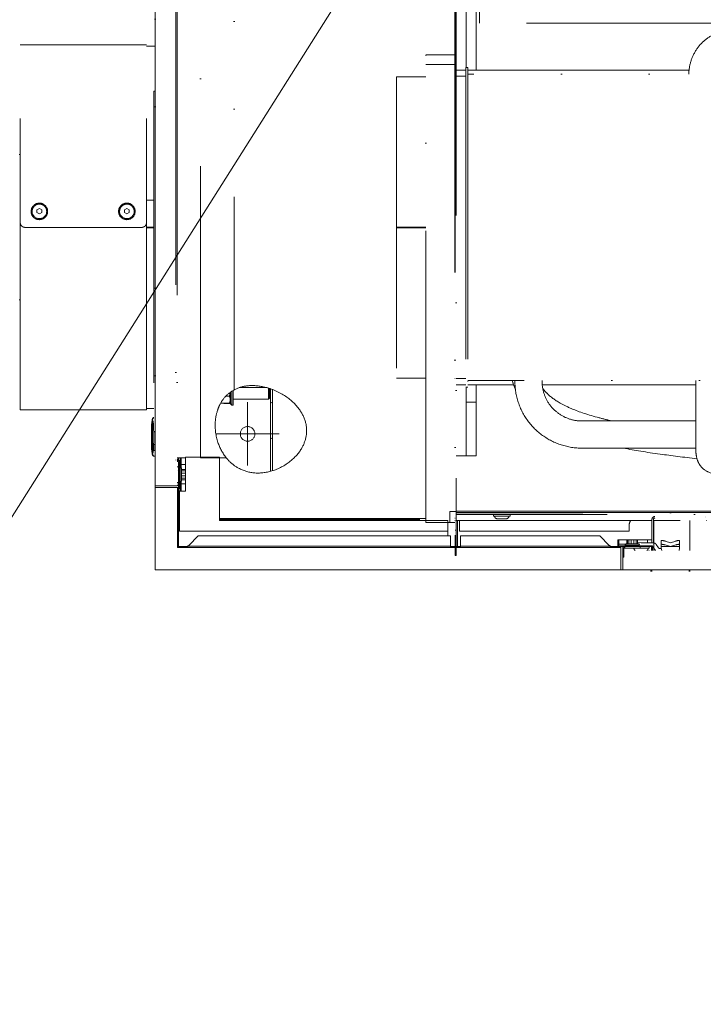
# Model space of a CAD drawing. Header units: millimetres. Extents: x -25606 to 96684, y -22894 to 47132.
# Tile 54 of 89: x 8273 to 8976, y 6566 to 7579. Entities that reach past the tile are written whole.
import ezdxf
from ezdxf import colors
from ezdxf.entities.mleader import LeaderData, LeaderLine
from ezdxf.math import Vec2, Vec3

# ---------------------------------------------------------------- set-up
doc = ezdxf.new("R2010")
doc.units = ezdxf.units.MM
doc.header["$LTSCALE"] = 50
doc.linetypes.add('A_CARA_16', pattern=[11.4, 6, -1.8, 0, -1.8, 0, -1.8])
for name, color, linetype, lineweight in [('CA_POHHRA18', 8, 'Continuous', 18), ('CA_TEXT25', 7, 'Continuous', 25), ('CA_TG', 9, 'A_CARA_16', 13)]:
    doc.layers.add(name, color=color, linetype=linetype, lineweight=lineweight)
doc.layers.add('Obrysy', color=2, linetype='Continuous')
doc.styles.add('ROMANS', font='romans.shx', dxfattribs={"width": 0.8})

# ---------------------------------------------------------------- blocks, each defined once
blk = doc.blocks.new('tg')
h = blk.add_hatch()
h.set_pattern_fill('ANSI31', color=252, scale=254, angle=345, style=0)
h.set_pattern_definition([(30, (1065.013, 4011), (-15.87501, 27.4963), [])])
edge = h.paths.add_edge_path()
edge.add_spline(control_points=[(5561.4, 7111.5), (5560.8, 7111.6), (5560.1, 7111.8), (5559.4, 7111.9)], knot_values=[13.825662, 13.825662, 13.825662, 13.825662, 14.000098, 14.000098, 14.000098, 14.000098], degree=3, periodic=0)
edge.add_line((5559.4, 7111.9), (5559.4, 7111.9))
edge.add_line((5559.4, 7111.9), (5559.4, 7148.1))
edge.add_line((5559.4, 7148.1), (5561.4, 7148.1))
edge.add_line((5561.4, 7148.1), (5561.4, 7111.5))
edge.add_line((5561.4, 7111.5), (5561.4, 7111.5))
edge = h.paths.add_edge_path()
edge.add_line((4448.4, 6141.5), (4448.4, 6226.5))
edge.add_spline(control_points=[(4448.4, 6226.5), (4449.1, 6226.2), (4449.8, 6226), (4450.4, 6225.7)], knot_values=[10.864235, 10.864235, 10.864235, 10.864235, 11.074814, 11.074814, 11.074814, 11.074814], degree=3, periodic=0)
edge.add_line((4450.4, 6225.7), (4450.4, 6225.7))
edge.add_line((4450.4, 6225.7), (4450.4, 6142))
edge.add_spline(control_points=[(4450.4, 6142), (4450.3, 6142), (4450.1, 6141.9), (4449.4, 6141.7), (4448.9, 6141.6), (4448.4, 6141.5)], knot_values=[22.713594, 22.713594, 22.713594, 22.713594, 22.768373, 22.768373, 22.922016, 22.922016, 22.922016, 22.922016], degree=3, periodic=0)
edge = h.paths.add_edge_path()
edge.add_ellipse((5557.4, 6158.5), major_axis=(-3, 4), ratio=1, start_angle=270, end_angle=299.5519)
edge.add_line((5559.4, 6163.1), (5559.4, 6212.8))
edge.add_line((5559.4, 6212.8), (5559.4, 6212.8))
edge.add_spline(control_points=[(5559.4, 6212.8), (5559.8, 6213), (5560.2, 6213.1), (5560.9, 6213.3), (5561.2, 6213.4), (5561.4, 6213.4)], knot_values=[5.579232, 5.579232, 5.579232, 5.579232, 5.705995, 5.705995, 5.795124, 5.795124, 5.795124, 5.795124], degree=3, periodic=0)
edge.add_line((5561.4, 6213.4), (5561.4, 6161.5))
at = {"color": 252}
for p, q in [((4639.4, 7275), (4639.4, 6055)), ((4329.9, 6126.5), (4329.9, 7203.5)), ((4351.2, 7203.5), (4351.2, 6126.5)), ((4411.2, 6994.2), (4411.2, 6225.4)), ((4649.9, 6557), (4649.9, 6698.9)), ((4659.9, 6687), (4659.9, 6554.4)), ((4663.4, 6602.5), (4663.4, 6685.5)), ((4376.4, 6155.5), (4376.4, 6641)), ((4608.2, 6089), (4608.2, 6646)), ((4638.2, 6646), (4638.2, 6089)), ((4638.4, 6646), (4638.4, 6055)), ((4352.4, 6622.8), (4352.4, 6126.5)), ((5012, 6602.5), (4663.4, 6602.5)), ((4320.9, 6204.7), (4320.9, 6580.2)), ((4320.9, 6579), (4329.9, 6579)), ((4638.2, 6570), (4608.2, 6570)), ((4608.2, 6560), (4638.2, 6560)), ((4649.4, 6557), (4649.4, 6228)), ((4651.4, 6557), (4649.4, 6557)), ((4651.4, 6557), (4651.4, 6228)), ((4578.2, 6547.5), (4578.2, 6237.5)), ((4608.2, 6547.5), (4578.2, 6547.5)), ((4638.4, 6548), (4638.2, 6548)), ((4639.4, 6554.4), (4649.4, 6554.4)), ((4649.4, 6548), (4639.4, 6548)), ((4651.4, 6554.4), (4879.1, 6554.4)), ((5227.9, 6550), (4652.4, 6550)), ((4329.9, 6532.5), (4328.4, 6532.5)), ((4328.4, 6532.5), (4328.4, 6182.3)), ((4328.4, 6420.4), (4320.9, 6420.4)), ((4202.2, 6408.9), (4202.2, 6409)), ((4210.7, 6412.1), (4208.2, 6410.7)), ((4208.2, 6410.4), (4210.7, 6411.8)), ((4208.2, 6410.7), (4208.2, 6407.8)), ((4208.2, 6407.8), (4210.7, 6406.4)), ((4213.2, 6410.7), (4210.7, 6412.1)), ((4210.7, 6412.1), (4210.7, 6411.8)), ((4210.7, 6411.8), (4213.2, 6410.4)), ((4210.7, 6406.4), (4213.2, 6407.8)), ((4213.2, 6407.8), (4213.2, 6410.7)), ((4219.2, 6408.9), (4219.2, 6409)), ((4292.2, 6408.9), (4292.2, 6409)), ((4300.7, 6412.1), (4298.2, 6410.7)), ((4298.2, 6410.4), (4300.7, 6411.8)), ((4298.2, 6410.7), (4298.2, 6407.8)), ((4298.2, 6407.8), (4300.7, 6406.4)), ((4303.2, 6410.7), (4300.7, 6412.1)), ((4300.7, 6412.1), (4300.7, 6411.8)), ((4300.7, 6411.8), (4303.2, 6410.4)), ((4300.7, 6406.4), (4303.2, 6407.8)), ((4303.2, 6407.8), (4303.2, 6410.7)), ((4309.2, 6408.9), (4309.2, 6409)), ((4328.4, 6392.7), (4320.9, 6392.7)), ((4328.4, 6392.2), (4320.9, 6392.2)), ((4608.2, 6392.7), (4578.2, 6392.7)), ((4608.2, 6392.2), (4578.2, 6392.2)), ((4608.2, 6237.5), (4578.2, 6237.5)), ((4638.4, 6237), (4638.2, 6237)), ((4649.4, 6237), (4639.4, 6237)), ((5279.7, 6235), (4652.4, 6235)), ((4699.9, 6233.7), (4699.9, 6235)), ((4727.9, 6233.7), (4727.9, 6235)), ((4407.4, 6210.8), (4407.4, 6223.1)), ((4408.7, 6223.9), (4408.7, 6209.6)), ((4409.9, 6224.7), (4409.9, 6209.6)), ((4416.3, 6227.6), (4444.9, 6227.6)), ((4446.4, 6215.6), (4446.4, 6227.1)), ((4447.4, 6226.5), (4447, 6226.9)), ((4447.4, 6226.5), (4447.4, 6216.7)), ((4448.4, 6141.5), (4448.4, 6226.5)), ((4450.4, 6225.7), (4450.4, 6142)), ((4639.4, 6230.5), (4649.4, 6230.5)), ((4651.4, 6228), (4649.4, 6228)), ((4649.9, 6228), (4649.9, 6157.5)), ((4651.4, 6230.5), (4698.6, 6230.5)), ((4659.9, 6157.5), (4659.9, 6230.5)), ((4728.1, 6230.5), (4885.9, 6230.5)), ((4406.2, 6211.5), (4397.8, 6211.5)), ((4400.5, 6211.5), (4400.7, 6211.2)), ((4406.8, 6211.2), (4400.7, 6211.2)), ((4406.2, 6218.9), (4402.6, 6218.9)), ((4406.8, 6212.2), (4406.8, 6211.2)), ((4407.4, 6213.3), (4406.9, 6212.3)), ((4407.4, 6213.3), (4407.4, 6213.3)), ((4407.4, 6210.8), (4408.7, 6209.6)), ((4409.9, 6215.6), (4446.4, 6215.6)), ((4424.9, 6212.5), (4424.9, 6147.5)), ((4447.4, 6216.7), (4446.4, 6215.6)), ((4649.9, 6212.5), (4659.9, 6212.5)), ((4320.9, 6206), (4328.4, 6206)), ((4408.7, 6209.6), (4409.9, 6209.6)), ((4327.1, 6194.8), (4327.1, 6196)), ((4327.1, 6159.6), (4327.1, 6194.4)), ((4885.9, 6193.3), (4768.9, 6193.3)), ((4326, 6185.9), (4326, 6168.1)), ((4329.9, 6182.5), (4328.4, 6182.5)), ((4328.4, 6182.3), (4329.9, 6182.3)), ((4457.4, 6180), (4392.4, 6180)), ((4328.4, 6169), (4328.4, 6162.9)), ((4328.4, 6169), (4329.9, 6169)), ((4329.9, 6162.9), (4328.4, 6162.9)), ((4886, 6165.3), (4768.9, 6165.3)), ((4327.1, 6159.2), (4327.1, 6158)), ((4328.5, 6157), (4329.9, 6157)), ((4352.4, 6155.5), (4360.9, 6155.5)), ((4352.4, 6153.9), (4353.9, 6153.9)), ((4352.4, 6153), (4353.9, 6153)), ((4352.4, 6152.5), (4354.9, 6152.5)), ((4352.4, 6151.5), (4353.9, 6151.5)), ((4353.9, 6155.5), (4353.9, 6152.5)), ((4353.9, 6064), (4353.9, 6151.5)), ((4353.9, 6150.2), (4354.9, 6150.2)), ((4354.9, 6152.5), (4354.9, 6124)), ((4355.4, 6155.5), (4355.4, 6121)), ((4356.4, 6155.5), (4356.4, 6145.1)), ((4360.9, 6121), (4360.9, 6156)), ((4360.9, 6156), (4395.9, 6156)), ((4402.9, 6155.5), (4376.4, 6155.5)), ((4395.9, 6156), (4395.9, 6091)), ((4659.9, 6157.5), (4639.4, 6157.5)), ((4353.9, 6146.1), (4352.4, 6146.1)), ((4353.9, 6144.9), (4354.9, 6144.9)), ((4354.9, 6148.1), (4354.9, 6148.1)), ((4354.9, 6124), (4354.9, 6148.1)), ((4355.4, 6143.4), (4354.9, 6143.4)), ((4354.9, 6142.4), (4355.4, 6142.3)), ((4360.9, 6148.6), (4355.4, 6148.6)), ((4356.9, 6144.4), (4356.9, 6131.9)), ((4356.9, 6143.4), (4360.9, 6143.4)), ((4356.9, 6142), (4360.9, 6142)), ((4353.9, 6130.1), (4352.4, 6130.1)), ((4353.4, 6130.1), (4353.4, 6127)), ((4355.4, 6139.2), (4354.9, 6139.1)), ((4354.9, 6137.1), (4355.4, 6137)), ((4355.4, 6133.9), (4354.9, 6133.8)), ((4354.9, 6132.8), (4355.4, 6132.8)), ((4355.4, 6132), (4354.9, 6132)), ((4355.4, 6130.2), (4354.9, 6130.2)), ((4356.4, 6121), (4356.4, 6131.2)), ((4356.9, 6139.5), (4360.9, 6139.5)), ((4356.9, 6136.7), (4360.9, 6136.7)), ((4356.9, 6134.3), (4360.9, 6134.3)), ((4356.9, 6132.9), (4360.9, 6132.9)), ((4329.9, 6126.5), (4352.4, 6126.5)), ((4329.9, 6125), (4353.9, 6125)), ((4329.9, 6040), (4329.9, 6125)), ((4353.4, 6127), (4352.4, 6127)), ((4352.9, 6063), (4352.9, 6125)), ((4353.9, 6124), (4354.9, 6124)), ((4355.4, 6123.4), (4353.9, 6123.4)), ((4355.4, 6121.4), (4353.9, 6121.4)), ((4360.9, 6121), (4353.9, 6121)), ((4354.9, 6080), (4354.9, 6121)), ((4355.4, 6128.6), (4360.9, 6128.6)), ((4352.9, 6116.1), (4353.9, 6116.1)), ((4638.2, 6100), (4632.9, 6100)), ((4632.9, 6100), (4632.9, 6089)), ((4639.4, 6100), (4638.4, 6100)), ((4639.4, 6100.5), (5338.1, 6100.5)), ((4639.4, 6099.2), (5338.1, 6099.2)), ((4608.2, 6093), (4395.9, 6093)), ((4601.9, 6092), (4395.9, 6092)), ((4395.9, 6091), (4630.9, 6091)), ((4601.9, 6091), (4601.9, 6093)), ((4638.2, 6089), (4608.2, 6089)), ((4630.9, 6091), (4630.9, 6075)), ((4638.4, 6093.2), (4638.2, 6093.2)), ((4638.4, 6091), (4638.2, 6091)), ((5340.1, 6098.9), (4639.4, 6098.9)), ((5364.9, 6097), (4639.4, 6097)), ((4840.9, 6091), (4639.4, 6091)), ((4640.9, 6064), (4640.9, 6091)), ((4642.9, 6080), (4642.9, 6091)), ((4677.9, 6097), (4677.9, 6095.5)), ((4677.9, 6095.5), (4694.9, 6095.5)), ((4682.1, 6092.6), (4690.7, 6092.6)), ((4694.9, 6097), (4694.9, 6095.5)), ((4840.9, 6068.4), (4840.9, 6091.9)), ((4842.4, 6068.4), (4842.4, 6091.9)), ((4842.9, 6091), (4842.9, 6060.1)), ((4869.9, 6091), (4842.9, 6091)), ((5285.8, 6095), (4844, 6095)), ((5285.8, 6093.5), (4844, 6093.5)), ((5286.9, 6091), (4869.9, 6091)), ((4879.9, 6060.1), (4879.9, 6091)), ((4630.9, 6080), (4354.9, 6080)), ((4639.4, 6081), (4638.4, 6081)), ((4817.4, 6080), (4642.9, 6080)), ((4817.4, 6085), (4817.4, 6080)), ((4842.4, 6080), (4842.9, 6080)), ((4364.4, 6065.3), (4374.2, 6075)), ((4374.2, 6075), (4633.8, 6075)), ((4633.8, 6063), (4633.8, 6075)), ((4643.8, 6075), (4787.3, 6075)), ((4643.8, 6063), (4643.8, 6075)), ((4787.3, 6075), (4797, 6065.3)), ((4840.9, 6071), (4805.9, 6071)), ((4805.9, 6064), (4805.9, 6071)), ((4806.7, 6071), (4806.7, 6064)), ((4814.9, 6069.7), (4814.9, 6067)), ((4815.7, 6067), (4815.7, 6071)), ((4817.1, 6067), (4817.1, 6071)), ((4819.5, 6067), (4819.5, 6071)), ((4822.4, 6067), (4822.4, 6071)), ((4824.8, 6067), (4824.8, 6071)), ((4826.2, 6067), (4826.2, 6071)), ((4826.2, 6068.7), (4829.9, 6068)), ((4836.3, 6068), (4836.3, 6071)), ((4850.4, 6062.5), (4850.4, 6070.2)), ((4859.9, 6068), (4854.4, 6069.7)), ((4865.4, 6069.7), (4859.9, 6068)), ((4869.4, 6062.5), (4869.4, 6070.2)), ((4638.4, 6063), (4352.9, 6063)), ((4353.4, 6063), (4353.4, 6064)), ((4361.7, 6064), (4353.4, 6064)), ((4361.7, 6063), (4361.7, 6064)), ((4633.8, 6064.4), (4363.7, 6064.4)), ((4638.4, 6064), (4633.8, 6064)), ((4637.3, 6063), (4637.3, 6064)), ((4643.8, 6064), (4639.4, 6064)), ((4808.9, 6063), (4639.4, 6063)), ((4640.3, 6064), (4640.3, 6063)), ((4797.7, 6064.4), (4643.8, 6064.4)), ((4799.7, 6063), (4799.7, 6064)), ((4808.9, 6064), (4799.7, 6064)), ((4805.9, 6064), (4806.7, 6064)), ((4814, 6066.5), (4806.7, 6066.5)), ((4841.4, 6065), (4807.9, 6065)), ((4807.9, 6065), (4807.9, 6064)), ((4840.4, 6064), (4808.9, 6064)), ((4808.9, 6040), (4808.9, 6064)), ((4812.9, 6063.5), (4810.9, 6063.5)), ((4810.9, 6040), (4810.9, 6063.5)), ((4811.9, 6061.2), (4810.9, 6061.2)), ((4812.9, 6062.5), (4811.9, 6062.5)), ((4811.9, 6060.1), (4811.9, 6062.5)), ((5318, 6060.1), (4811.9, 6060.1)), ((4811.9, 6053), (4811.9, 6060.1)), ((4812.9, 6064), (4812.9, 6062.4)), ((4812.9, 6062.4), (4828.9, 6062.4)), ((4813.2, 6066.5), (4813.2, 6065)), ((4814.7, 6067), (4827.2, 6067)), ((4814.7, 6065.5), (4827.2, 6065.5)), ((4814.9, 6065), (4814.9, 6065.5)), ((4815.6, 6065.5), (4815.6, 6065)), ((4816.6, 6065), (4816.7, 6065.5)), ((4819.9, 6065.5), (4820, 6065)), ((4821.9, 6065), (4822, 6065.5)), ((4825.2, 6065.5), (4825.3, 6065)), ((4826.2, 6065), (4826.2, 6065.5)), ((4840.4, 6064), (4828.9, 6064)), ((4828.9, 6064), (4828.9, 6062.4)), ((4828.9, 6062.5), (4838.2, 6062.5)), ((4829.9, 6068), (4841.9, 6068)), ((4829.9, 6064), (4829.9, 6064)), ((4838.2, 6064), (4838.2, 6062.5)), ((4839.2, 6064), (4839.2, 6065)), ((4840.4, 6060.1), (4840.4, 6064)), ((4841.4, 6060.1), (4841.4, 6065)), ((4842.9, 6062.5), (4842.2, 6063.6)), ((4844.6, 6060.1), (4842.9, 6062.5)), ((4845.3, 6066.2), (4847.5, 6062.9)), ((4849.2, 6062), (4850.5, 6062)), ((4869.4, 6064), (4850.4, 6064)), ((4850.4, 6062.5), (4850.9, 6060.1)), ((4850.9, 6060.1), (4850.9, 6060.1)), ((4854.4, 6065.7), (4859.9, 6064)), ((4859.9, 6064), (4865.4, 6065.7)), ((4868.9, 6060.1), (4869.4, 6062.5)), ((4639.4, 6055), (4638.4, 6055)), ((4811.9, 6053), (4810.9, 6053)), ((4808.9, 6040), (4329.9, 6040)), ((4810.9, 6040), (5318.9, 6040)), ((4839.9, 6038.5), (4839.9, 6040)), ((4840.2, 6038.5), (4840.2, 6040)), ((4840.8, 6040), (4840.8, 6038.5)), ((4879.1, 6038.5), (4879.1, 6040)), ((4879.7, 6040), (4879.7, 6038.5)), ((4879.9, 6038.5), (4879.9, 6040))]:
    blk.add_line(p, q, dxfattribs=at)
for p, q in [((4190.9, 6204.7), (4190.9, 6580.2)), ((4320.9, 6580.2), (4190.9, 6580.2)), ((4189.9, 6467.6), (4190.9, 6467.6)), ((4315.9, 6392.5), (4195.9, 6392.5)), ((4189.9, 6317.9), (4190.9, 6317.9)), ((4190.9, 6204.7), (4320.9, 6204.7))]:
    blk.add_line(p, q)
blk.add_lwpolyline([(4329.9, 6040), (5679.9, 6040), (5679.9, 7290), (4329.9, 7290)], close=True)
blk.add_circle((4424.9, 6180), 7.5, dxfattribs=at)
for centre, radius, start, end in [((4652.4, 6551), 1, 180, 270), ((4652.4, 6234), 1, 90, 180), ((4373.9, 6185.9), 47.9, 167.882, 180), ((4328.6, 6195.4), 1.56, 94.5571, 159.5718), ((4373.9, 6168.1), 47.9, 180, 192.118), ((4328.6, 6158.6), 1.56, 200.4282, 266.6695), ((4356.2, 6144.4), 0.75, 0, 180), ((4356.2, 6131.9), 0.75, 180, 0), ((4355.4, 6126), 2.56, 271, 271.343), ((4682.1, 6095.8), 3.2, 185.3794, 270), ((4690.7, 6095.8), 3.2, 270, 354.6206), ((4829.9, 6085), 12.5, 151.3146, 180), ((4844, 6091.9), 3.1, 90, 180), ((4829.9, 6085), 12.5, 28.3557, 28.6854), ((4844, 6091.9), 1.6, 90, 180), ((4814.7, 6066.3), 0.75, 90, 270), ((4825.4, 6062.8), 3.2, 187.1808, 238.7356), ((4827.2, 6066.3), 0.75, 270, 90), ((4834, 6062.8), 3.2, 301.2644, 354.6206), ((4839, 6068.4), 1.92, 347.3644, 0), ((4841.4, 6063), 1, 33.6901, 87.9586), ((4841.9, 6064), 4, 33.6901, 90.0002), ((4839, 6068.4), 3.42, 352.4759, 0), ((4849.2, 6064), 2, 213.6901, 270)]:
    blk.add_arc(centre, radius, start, end, dxfattribs=at)
for centre, major_axis in [((4210.7, 6409), (8.5, 0)), ((4210.7, 6409), (7.5, 0)), ((4300.7, 6409), (8.5, 0)), ((4300.7, 6409), (7.5, 0))]:
    blk.add_ellipse(centre, major_axis=major_axis, ratio=0.996195, dxfattribs=at)
for centre, major_axis, ratio, start_param, end_param in [((4210.7, 6408.9), (-8.5, 0), 0.996195, 0, 3.141593), ((4300.7, 6408.9), (-8.5, 0), 0.996195, 0, 3.141593), ((4326.4, 6191.1), (-0.89, -4.96), 0.001196, 3.86856, 3.935027), ((4326.4, 6191), (0.01, -5.03), 0.176522, 2.297545, 2.364006), ((4326.4, 6163), (-0.01, -5.03), 0.176496, 0.777586, 0.84405), ((4326.4, 6162.9), (0.89, -4.96), 0.001196, 5.489751, 5.556218), ((4818.9, 6068.9), (3.99, -0.88), 0.302481, 2.591259, 3.208396), ((4854.4, 6068.9), (3.99, -1.31), 0.181281, 1.630141, 3.171942), ((4854.4, 6070.2), (4, 0), 0.2, 3.112597, 3.141593), ((4865.4, 6068.9), (3.99, 1.31), 0.181281, 6.252835, 7.794637), ((4865.4, 6070.2), (-4, 0), 0.2, 3.141593, 3.170588), ((4854.4, 6064.9), (-3.99, 1.31), 0.181281, 4.771734, 6.34253), ((4865.4, 6064.9), (-3.99, -1.31), 0.181281, 3.082248, 4.653044)]:
    blk.add_ellipse(centre, major_axis=major_axis, ratio=ratio, start_param=start_param, end_param=end_param, dxfattribs=at)
for points, knots in [([(4919.8, 6594.1), (4915.5, 6594.1), (4911.2, 6593.3), (4903.1, 6590.4), (4899.3, 6588.3), (4892.3, 6582.7), (4889.2, 6579.3), (4884.2, 6571.7), (4882.2, 6567.5), (4879.6, 6558.9), (4878.9, 6554.4), (4878.7, 6550)], [4.712389, 4.712389, 4.712389, 4.712389, 5.011864, 5.011864, 5.316349, 5.316349, 5.630508, 5.630508, 5.944667, 5.944667, 6.245601, 6.245601, 6.245601, 6.245601]), ([(4218.2, 6409), (4218.2, 6409.8), (4218.1, 6410.6), (4217.6, 6412.1), (4217.2, 6412.8), (4216.3, 6414.1), (4215.7, 6414.6), (4214.4, 6415.6), (4213.7, 6415.9), (4212.1, 6416.4), (4211.3, 6416.5), (4209.7, 6416.4), (4208.9, 6416.3), (4207.4, 6415.7), (4206.7, 6415.3), (4205.5, 6414.3), (4204.9, 6413.7), (4204, 6412.4), (4203.7, 6411.7), (4203.3, 6410.3), (4203.2, 6409.6), (4203.2, 6409)], [0.001746, 0.001746, 0.001746, 0.001746, 0.31918, 0.31918, 0.638524, 0.638524, 0.958289, 0.958289, 1.278569, 1.278569, 1.599252, 1.599252, 1.920069, 1.920069, 2.240696, 2.240696, 2.560886, 2.560886, 2.880563, 2.880563, 3.139847, 3.139847, 3.139847, 3.139847]), ([(4308.2, 6409), (4308.2, 6409.8), (4308.1, 6410.6), (4307.6, 6412.1), (4307.2, 6412.8), (4306.3, 6414.1), (4305.7, 6414.6), (4304.4, 6415.6), (4303.7, 6415.9), (4302.1, 6416.4), (4301.3, 6416.5), (4299.7, 6416.4), (4298.9, 6416.3), (4297.4, 6415.7), (4296.7, 6415.3), (4295.5, 6414.3), (4294.9, 6413.7), (4294, 6412.4), (4293.7, 6411.7), (4293.3, 6410.3), (4293.2, 6409.6), (4293.2, 6409)], [0.001746, 0.001746, 0.001746, 0.001746, 0.31918, 0.31918, 0.638524, 0.638524, 0.958289, 0.958289, 1.278569, 1.278569, 1.599252, 1.599252, 1.920069, 1.920069, 2.240696, 2.240696, 2.560886, 2.560886, 2.880563, 2.880563, 3.139847, 3.139847, 3.139847, 3.139847]), ([(4320.9, 6397.5), (4320.9, 6397.4), (4320.9, 6397.4), (4320.9, 6397.4), (4320.9, 6397.3), (4320.9, 6397.3), (4320.9, 6397.2), (4320.9, 6397.2), (4320.9, 6397.1), (4320.9, 6397), (4320.9, 6396.9), (4320.9, 6396.8), (4320.9, 6396.8), (4320.9, 6396.7), (4320.9, 6396.7), (4320.9, 6396.6), (4320.9, 6396.6), (4320.9, 6396.6), (4320.8, 6396.5), (4320.8, 6396.4), (4320.8, 6396.4), (4320.8, 6396.3), (4320.8, 6396.2), (4320.7, 6396.1), (4320.7, 6396), (4320.7, 6396), (4320.7, 6395.9), (4320.6, 6395.8), (4320.6, 6395.8), (4320.6, 6395.7), (4320.6, 6395.7), (4320.6, 6395.7), (4320.6, 6395.6), (4320.6, 6395.6), (4320.5, 6395.5), (4320.5, 6395.4), (4320.5, 6395.4), (4320.4, 6395.3), (4320.4, 6395.2), (4320.4, 6395.1), (4320.3, 6395.1), (4320.3, 6395.1), (4320.3, 6395), (4320.3, 6395), (4320.3, 6395), (4320.2, 6394.9), (4320.2, 6394.9), (4320.1, 6394.8), (4320.1, 6394.7), (4320.1, 6394.6), (4320, 6394.6), (4320, 6394.5), (4319.9, 6394.4), (4319.9, 6394.4), (4319.8, 6394.3), (4319.8, 6394.3), (4319.8, 6394.3), (4319.7, 6394.2), (4319.7, 6394.2), (4319.7, 6394.2), (4319.6, 6394.1), (4319.6, 6394.1), (4319.5, 6394), (4319.5, 6394), (4319.4, 6393.9), (4319.4, 6393.8), (4319.3, 6393.8), (4319.3, 6393.8), (4319.2, 6393.7), (4319.2, 6393.7), (4319.2, 6393.7), (4319.1, 6393.7), (4319.1, 6393.6), (4319, 6393.6), (4319, 6393.5), (4318.9, 6393.5), (4318.9, 6393.4), (4318.8, 6393.4), (4318.7, 6393.3), (4318.7, 6393.3), (4318.6, 6393.3), (4318.5, 6393.2), (4318.5, 6393.2), (4318.4, 6393.2), (4318.4, 6393.1), (4318.4, 6393.1), (4318.3, 6393.1), (4318.3, 6393.1), (4318.2, 6393), (4318.2, 6393), (4318.1, 6393), (4318, 6392.9), (4317.9, 6392.9), (4317.9, 6392.9), (4317.8, 6392.9), (4317.8, 6392.8), (4317.7, 6392.8), (4317.7, 6392.8), (4317.7, 6392.8), (4317.6, 6392.8), (4317.5, 6392.8), (4317.5, 6392.7), (4317.4, 6392.7), (4317.3, 6392.7), (4317.2, 6392.7), (4317.2, 6392.6), (4317.1, 6392.6), (4317, 6392.6), (4316.9, 6392.6), (4316.9, 6392.6), (4316.8, 6392.6), (4316.8, 6392.6), (4316.8, 6392.6), (4316.7, 6392.6), (4316.7, 6392.6), (4316.6, 6392.5), (4316.5, 6392.5), (4316.4, 6392.5), (4316.3, 6392.5), (4316.3, 6392.5), (4316.2, 6392.5), (4316.1, 6392.5), (4316.1, 6392.5), (4316.1, 6392.5), (4316, 6392.5), (4316, 6392.5), (4315.9, 6392.5)], [0, 0, 0, 0, 0.122514, 0.122514, 0.122514, 0.245028, 0.245028, 0.245028, 0.490055, 0.490055, 0.490055, 0.735082, 0.735082, 0.735082, 0.857596, 0.857596, 0.857596, 0.98011, 0.98011, 0.98011, 1.225137, 1.225137, 1.225137, 1.470165, 1.470165, 1.470165, 1.715193, 1.715193, 1.715193, 1.837706, 1.837706, 1.837706, 1.96022, 1.96022, 1.96022, 2.205247, 2.205247, 2.205247, 2.450275, 2.450275, 2.450275, 2.572789, 2.572789, 2.572789, 2.695302, 2.695302, 2.695302, 2.94033, 2.94033, 2.94033, 3.185358, 3.185358, 3.185358, 3.430385, 3.430385, 3.430385, 3.552899, 3.552899, 3.552899, 3.675413, 3.675413, 3.675413, 3.92044, 3.92044, 3.92044, 4.165468, 4.165468, 4.165468, 4.287981, 4.287981, 4.287981, 4.410495, 4.410495, 4.410495, 4.655523, 4.655523, 4.655523, 4.900551, 4.900551, 4.900551, 5.145578, 5.145578, 5.145578, 5.268092, 5.268092, 5.268092, 5.390606, 5.390606, 5.390606, 5.635633, 5.635633, 5.635633, 5.88066, 5.88066, 5.88066, 6.003174, 6.003174, 6.003174, 6.125688, 6.125688, 6.125688, 6.370715, 6.370715, 6.370715, 6.615743, 6.615743, 6.615743, 6.860771, 6.860771, 6.860771, 6.983284, 6.983284, 6.983284, 7.105798, 7.105798, 7.105798, 7.350826, 7.350826, 7.350826, 7.595853, 7.595853, 7.595853, 7.718367, 7.718367, 7.718367, 7.840881, 7.840881, 7.840881, 7.840881]), ([(4320.9, 6397.5), (4320.9, 6397.5), (4320.9, 6397.4), (4320.9, 6397.4), (4320.9, 6397.4), (4320.9, 6397.3), (4320.9, 6397.3), (4320.9, 6397.2), (4320.9, 6397.1), (4320.9, 6397), (4320.9, 6396.9), (4320.9, 6396.9), (4320.9, 6396.8), (4320.9, 6396.7), (4320.9, 6396.7), (4320.9, 6396.7), (4320.9, 6396.6), (4320.9, 6396.6), (4320.8, 6396.5), (4320.8, 6396.5), (4320.8, 6396.4), (4320.8, 6396.3), (4320.8, 6396.2), (4320.7, 6396.1), (4320.7, 6396.1), (4320.7, 6396), (4320.7, 6395.9), (4320.6, 6395.8), (4320.6, 6395.8), (4320.6, 6395.7), (4320.6, 6395.7), (4320.6, 6395.7), (4320.6, 6395.6), (4320.6, 6395.6), (4320.5, 6395.5), (4320.5, 6395.4), (4320.5, 6395.4), (4320.4, 6395.3), (4320.4, 6395.2), (4320.4, 6395.2), (4320.3, 6395.1), (4320.3, 6395.1), (4320.3, 6395), (4320.3, 6395), (4320.3, 6395), (4320.2, 6394.9), (4320.2, 6394.9), (4320.1, 6394.8), (4320.1, 6394.7), (4320.1, 6394.7), (4320, 6394.6), (4320, 6394.5), (4319.9, 6394.5), (4319.9, 6394.4), (4319.8, 6394.3), (4319.8, 6394.3), (4319.8, 6394.3), (4319.7, 6394.2), (4319.7, 6394.2), (4319.7, 6394.2), (4319.6, 6394.1), (4319.6, 6394.1), (4319.5, 6394), (4319.5, 6394), (4319.4, 6393.9), (4319.4, 6393.9), (4319.3, 6393.8), (4319.3, 6393.8), (4319.2, 6393.7), (4319.2, 6393.7), (4319.2, 6393.7), (4319.1, 6393.7), (4319.1, 6393.6), (4319, 6393.6), (4319, 6393.5), (4318.9, 6393.5), (4318.9, 6393.4), (4318.8, 6393.4), (4318.7, 6393.3), (4318.7, 6393.3), (4318.6, 6393.3), (4318.5, 6393.2), (4318.5, 6393.2), (4318.4, 6393.2), (4318.4, 6393.2), (4318.4, 6393.1), (4318.3, 6393.1), (4318.3, 6393.1), (4318.2, 6393.1), (4318.2, 6393), (4318.1, 6393), (4318, 6392.9), (4317.9, 6392.9), (4317.9, 6392.9), (4317.8, 6392.9), (4317.8, 6392.9), (4317.7, 6392.8), (4317.7, 6392.8), (4317.7, 6392.8), (4317.6, 6392.8), (4317.5, 6392.8), (4317.5, 6392.7), (4317.4, 6392.7), (4317.3, 6392.7), (4317.2, 6392.7), (4317.2, 6392.7), (4317.1, 6392.6), (4317, 6392.6), (4316.9, 6392.6), (4316.9, 6392.6), (4316.8, 6392.6), (4316.8, 6392.6), (4316.8, 6392.6), (4316.7, 6392.6), (4316.7, 6392.6), (4316.6, 6392.5), (4316.5, 6392.5), (4316.4, 6392.5), (4316.3, 6392.5), (4316.3, 6392.5), (4316.2, 6392.5), (4316.1, 6392.5), (4316.1, 6392.5), (4316.1, 6392.5), (4316, 6392.5), (4316, 6392.5), (4315.9, 6392.5)], [0, 0, 0, 0, 0.122924, 0.122924, 0.122924, 0.245847, 0.245847, 0.245847, 0.491695, 0.491695, 0.491695, 0.737542, 0.737542, 0.737542, 0.860465, 0.860465, 0.860465, 0.983389, 0.983389, 0.983389, 1.229236, 1.229236, 1.229236, 1.475084, 1.475084, 1.475084, 1.720931, 1.720931, 1.720931, 1.843855, 1.843855, 1.843855, 1.966778, 1.966778, 1.966778, 2.212625, 2.212625, 2.212625, 2.458473, 2.458473, 2.458473, 2.581396, 2.581396, 2.581396, 2.70432, 2.70432, 2.70432, 2.950167, 2.950167, 2.950167, 3.196015, 3.196015, 3.196015, 3.441862, 3.441862, 3.441862, 3.564786, 3.564786, 3.564786, 3.687709, 3.687709, 3.687709, 3.933557, 3.933557, 3.933557, 4.179404, 4.179404, 4.179404, 4.302327, 4.302327, 4.302327, 4.425251, 4.425251, 4.425251, 4.671098, 4.671098, 4.671098, 4.916946, 4.916946, 4.916946, 5.162793, 5.162793, 5.162793, 5.285717, 5.285717, 5.285717, 5.40864, 5.40864, 5.40864, 5.654488, 5.654488, 5.654488, 5.900335, 5.900335, 5.900335, 6.023258, 6.023258, 6.023258, 6.146182, 6.146182, 6.146182, 6.392029, 6.392029, 6.392029, 6.637877, 6.637877, 6.637877, 6.883724, 6.883724, 6.883724, 7.006648, 7.006648, 7.006648, 7.129571, 7.129571, 7.129571, 7.375418, 7.375418, 7.375418, 7.621266, 7.621266, 7.621266, 7.744189, 7.744189, 7.744189, 7.867113, 7.867113, 7.867113, 7.867113]), ([(4768.9, 6165.3), (4761.7, 6165.3), (4754.5, 6166.5), (4740.8, 6170.9), (4734.3, 6174.2), (4722.6, 6182.6), (4717.4, 6187.7), (4708.9, 6199.3), (4705.6, 6205.7), (4701.1, 6219.4), (4699.9, 6226.6), (4699.9, 6233.7)], [1.570796, 1.570796, 1.570796, 1.570796, 1.884956, 1.884956, 2.199115, 2.199115, 2.513274, 2.513274, 2.827433, 2.827433, 3.141593, 3.141593, 3.141593, 3.141593]), ([(4768.9, 6193.3), (4764.6, 6193.3), (4760.3, 6194), (4752.1, 6196.6), (4748.3, 6198.6), (4741.3, 6203.6), (4738.2, 6206.6), (4733.2, 6213.5), (4731.3, 6217.3), (4728.6, 6225.3), (4727.9, 6229.5), (4727.9, 6233.7)], [1.570796, 1.570796, 1.570796, 1.570796, 1.884956, 1.884956, 2.199115, 2.199115, 2.513274, 2.513274, 2.827433, 2.827433, 3.141593, 3.141593, 3.141593, 3.141593]), ([(4885.9, 6235), (4885.9, 6231.3), (4885.9, 6227.8), (4885.9, 6219.1), (4885.9, 6214.2), (4885.9, 6205), (4885.9, 6200.7), (4885.9, 6192.6), (4885.9, 6188.8), (4885.9, 6181.4), (4885.9, 6178), (4885.9, 6170.9), (4885.9, 6167.5), (4886.1, 6161.3), (4886.2, 6158.3), (4887.7, 6152.6), (4888.7, 6150.1), (4892.3, 6144.8), (4895.4, 6142.4), (4902.8, 6138.8), (4907.1, 6137.9), (4916, 6136.8), (4920, 6136.4), (4930.7, 6135.8), (4938, 6135.6), (4953.6, 6135.3), (4961.1, 6135.3), (4977.3, 6135.1), (4985.9, 6135.1), (5004.8, 6135.1), (5015.1, 6135), (5038.3, 6135), (5051.3, 6135), (5081.6, 6135), (5099.1, 6135), (5133.4, 6135), (5149.3, 6135), (5183.7, 6135), (5202.1, 6135), (5221.9, 6135)], [0.681706, 0.681706, 0.681706, 0.681706, 0.726767, 0.726767, 0.795405, 0.795405, 0.864033, 0.864033, 0.936087, 0.936087, 1.01749, 1.01749, 1.123743, 1.123743, 1.223743, 1.223743, 1.284874, 1.284874, 1.362328, 1.362328, 1.469222, 1.469222, 1.537452, 1.537452, 1.623267, 1.623267, 1.685296, 1.685296, 1.74015, 1.74015, 1.793193, 1.793193, 1.848027, 1.848027, 1.908204, 1.908204, 1.954102, 1.954102, 2, 2, 2, 2]), ([(4393.9, 6204), (4394.5, 6205.9), (4395.2, 6207.7), (4397.7, 6212.9), (4399.8, 6216), (4405, 6221.4), (4407.9, 6223.7), (4411.2, 6225.4)], [5.133899, 5.133899, 5.133899, 5.133899, 5.718391, 5.718391, 6.86399, 6.86399, 7.975906, 7.975906, 7.975906, 7.975906]), ([(4411.2, 6225.4), (4415.1, 6227.5), (4419.4, 6228.8), (4429.5, 6230.1), (4435.4, 6229.7), (4448.7, 6226.9), (4456.3, 6223.7), (4468.9, 6215.5), (4474.4, 6210.5), (4481.5, 6200.4), (4483.7, 6195.7), (4485.8, 6186.3), (4485.9, 6181.9), (4484.3, 6173), (4482.6, 6168.7), (4477.3, 6159.8), (4473.3, 6155.5), (4463.2, 6147.4), (4456.7, 6143.9), (4443.9, 6140.1), (4437.5, 6139.3), (4425.8, 6140.5), (4420.5, 6142.1), (4411.9, 6146.8), (4408.4, 6149.5), (4404.5, 6153.6), (4403.7, 6154.5), (4402.9, 6155.5)], [7.024693, 7.024693, 7.024693, 7.024693, 8.360599, 8.360599, 10.096469, 10.096469, 12.458614, 12.458614, 14.617857, 14.617857, 16.164891, 16.164891, 17.509524, 17.509524, 18.894004, 18.894004, 20.628033, 20.628033, 22.768373, 22.768373, 24.663829, 24.663829, 26.311117, 26.311117, 27.624931, 27.624931, 27.99861, 27.99861, 27.99861, 27.99861]), ([(4799.7, 6193.3), (4795.1, 6194.4), (4790.7, 6195.5), (4775.4, 6199.5), (4766.1, 6202.6), (4753.9, 6207.8), (4749.9, 6209.8), (4740.9, 6214.9), (4736.6, 6218.1), (4731.5, 6223.2), (4729.9, 6224.9), (4728.6, 6226.8)], [1.4242567, 1.4242567, 1.4242567, 1.4242567, 1.4478239, 1.4478239, 1.5125735, 1.5125735, 1.5519003, 1.5519003, 1.614933, 1.614933, 1.6488249, 1.6488249, 1.6488249, 1.6488249]), ([(4402.9, 6155.5), (4399.1, 6160.2), (4396.3, 6165.6), (4392.2, 6177.9), (4391.2, 6185), (4391.9, 6196), (4392.6, 6200.1), (4393.9, 6204)], [0.006433, 0.006433, 0.006433, 0.006433, 1.812655, 1.812655, 3.894406, 3.894406, 5.133899, 5.133899, 5.133899, 5.133899]), ([(4327.1, 6194.6), (4326.4, 6191.7), (4326, 6188.7), (4326, 6185.7), (4326, 6185.6), (4326, 6185.6)], [-1.273555, -1.273555, -1.273555, -1.273555, 0, 0, 0.003884, 0.003884, 0.003884, 0.003884]), ([(4327.9, 6196), (4327.9, 6196), (4327.9, 6196), (4327.7, 6195.8), (4327.4, 6195.5), (4327.2, 6195), (4327.1, 6194.9), (4327.1, 6194.8)], [-1.2194228, -1.2194228, -1.2194228, -1.2194228, -1.1482051, -1.1482051, -1.0016214, -1.0016214, -0.974828, -0.974828, -0.974828, -0.974828]), ([(4327.1, 6194.4), (4327.1, 6194.2), (4327.2, 6194), (4327.4, 6193.4), (4327.6, 6193), (4327.8, 6192.4), (4327.8, 6192.2), (4327.9, 6191.9), (4327.9, 6191.8), (4327.9, 6191.7)], [-1.5928828, -1.5928828, -1.5928828, -1.5928828, -1.5220161, -1.5220161, -1.364627, -1.364627, -1.2850126, -1.2850126, -1.2461465, -1.2461465, -1.2461465, -1.2461465]), ([(4328.4, 6197), (4328.4, 6197), (4328.4, 6196.9), (4328.2, 6196.7), (4328, 6196.5), (4327.9, 6196)], [-17.563882, -17.563882, -17.563882, -17.563882, -17.177937, -17.177937, -16.150333, -16.150333, -16.150333, -16.150333]), ([(4327.9, 6191.7), (4327.9, 6191.1), (4328, 6190.4), (4328.1, 6186.4), (4328.3, 6183.1), (4328.4, 6179.2), (4328.5, 6178.5), (4328.5, 6177.7), (4328.5, 6177.5), (4328.5, 6177.3), (4328.5, 6177.2), (4328.5, 6177), (4328.5, 6176.9), (4328.5, 6176.8), (4328.5, 6176.7), (4328.5, 6176.4), (4328.5, 6176.2), (4328.4, 6174.7), (4328.4, 6173.3), (4328.2, 6168.6), (4328, 6165.4), (4327.9, 6162.3)], [-19.656616, -19.656616, -19.656616, -19.656616, -19.413572, -19.413572, -18.166957, -18.166957, -17.902799, -17.902799, -17.840969, -17.840969, -17.809256, -17.809256, -17.782478, -17.782478, -17.749236, -17.749236, -17.677577, -17.677577, -17.177936, -17.177936, -16.150332, -16.150332, -16.150332, -16.150332]), ([(4326, 6168.4), (4326, 6168.4), (4326, 6168.3), (4326, 6165.3), (4326.4, 6162.3), (4327.1, 6159.4)], [-16.823104, -16.823104, -16.823104, -16.823104, -16.819221, -16.819221, -15.545666, -15.545666, -15.545666, -15.545666]), ([(4327.9, 6162.3), (4327.9, 6162.1), (4327.9, 6161.9), (4327.7, 6161.1), (4327.4, 6160.5), (4327.2, 6159.8), (4327.1, 6159.7), (4327.1, 6159.6)], [-1.2194227, -1.2194227, -1.2194227, -1.2194227, -1.1482051, -1.1482051, -1.0016214, -1.0016214, -0.974828, -0.974828, -0.974828, -0.974828]), ([(4887.2, 6154.5), (4873.5, 6156), (4860.9, 6157.6), (4835.4, 6161.1), (4823, 6163.2), (4811.7, 6165.3)], [1.30988055, 1.30988055, 1.30988055, 1.30988055, 1.35, 1.35, 1.39803437, 1.39803437, 1.39803437, 1.39803437]), ([(4327.1, 6159.2), (4327.2, 6158.8), (4327.4, 6158.6), (4327.7, 6158.2), (4327.8, 6158.1), (4327.9, 6158), (4327.9, 6158), (4327.9, 6158)], [-0.2709346, -0.2709346, -0.2709346, -0.2709346, -0.1449838, -0.1449838, -0.06362, -0.06362, -0.0097497, -0.0097497, -0.0097497, -0.0097497]), ([(4327.9, 6158), (4328, 6157.6), (4328.1, 6157.4), (4328.3, 6157.1), (4328.4, 6157), (4328.5, 6157), (4328.5, 6157), (4328.5, 6157), (4328.5, 6157), (4328.5, 6157), (4328.5, 6157), (4328.5, 6157)], [-1.386934, -1.386934, -1.386934, -1.386934, -0.650773, -0.650773, -0.178319, -0.178319, -0.055181, -0.055181, -0.02189, -0.02189, 0, 0, 0, 0]), ([(4361.7, 6064), (4362.5, 6064), (4363.2, 6064.4), (4363.9, 6064.9), (4364.1, 6065), (4364.3, 6065.2), (4364.4, 6065.3)], [0, 0, 0, 0, 2.715015, 2.715015, 2.715015, 3.358386, 3.358386, 3.358386, 3.358386]), ([(4361.7, 6063), (4362.4, 6063), (4363, 6063.5), (4363.6, 6064.2), (4363.7, 6064.3), (4363.7, 6064.3), (4363.7, 6064.4)], [0, 0, 0, 0, 3.1344, 3.1344, 3.1344, 3.32323, 3.32323, 3.32323, 3.32323]), ([(4363.7, 6064.4), (4363.8, 6064.5), (4363.9, 6064.6), (4364, 6064.8), (4364.1, 6064.9), (4364.3, 6065.1), (4364.4, 6065.2), (4364.4, 6065.3)], [-0.1139378, -0.1139378, -0.1139378, -0.1139378, -0.0803738, -0.0803738, -0.0344097, -0.0344097, 0, 0, 0, 0]), ([(4797, 6065.3), (4797.1, 6065.2), (4797.1, 6065.1), (4797.2, 6065), (4797.3, 6064.9), (4797.5, 6064.7), (4797.6, 6064.5), (4797.7, 6064.4)], [-0.1137422, -0.1137422, -0.1137422, -0.1137422, -0.0880853, -0.0880853, -0.0584309, -0.0584309, -0.0000002, -0.0000002, -0.0000002, -0.0000002]), ([(4797, 6065.3), (4797.7, 6064.7), (4798.5, 6064.2), (4799.2, 6064.1), (4799.4, 6064), (4799.5, 6064), (4799.7, 6064)], [0, 0, 0, 0, 2.715015, 2.715015, 2.715015, 3.358386, 3.358386, 3.358386, 3.358386]), ([(4797.7, 6064.4), (4798.1, 6063.9), (4798.5, 6063.5), (4798.9, 6063.2), (4799.2, 6063.1), (4799.4, 6063), (4799.7, 6063)], [1.155905, 1.155905, 1.155905, 1.155905, 3.1344, 3.1344, 3.1344, 4.479135, 4.479135, 4.479135, 4.479135])]:
    blk.add_open_spline(points, degree=3, knots=knots, dxfattribs=at)
for points, knots in [([(4190.9, 6397.5), (4190.9, 6397.4), (4190.9, 6397.4), (4190.9, 6397.4), (4190.9, 6397.3), (4190.9, 6397.3), (4190.9, 6397.2), (4191, 6397.2), (4191, 6397.1), (4191, 6397), (4191, 6396.9), (4191, 6396.8), (4191, 6396.8), (4191, 6396.7), (4191, 6396.7), (4191, 6396.6), (4191, 6396.6), (4191, 6396.6), (4191, 6396.5), (4191.1, 6396.4), (4191.1, 6396.4), (4191.1, 6396.3), (4191.1, 6396.2), (4191.1, 6396.1), (4191.2, 6396), (4191.2, 6396), (4191.2, 6395.9), (4191.2, 6395.8), (4191.2, 6395.8), (4191.3, 6395.7), (4191.3, 6395.7), (4191.3, 6395.7), (4191.3, 6395.6), (4191.3, 6395.6), (4191.4, 6395.5), (4191.4, 6395.4), (4191.4, 6395.4), (4191.5, 6395.3), (4191.5, 6395.2), (4191.5, 6395.1), (4191.6, 6395.1), (4191.6, 6395.1), (4191.6, 6395), (4191.6, 6395), (4191.6, 6395), (4191.7, 6394.9), (4191.7, 6394.9), (4191.7, 6394.8), (4191.8, 6394.7), (4191.8, 6394.6), (4191.9, 6394.6), (4191.9, 6394.5), (4192, 6394.4), (4192, 6394.4), (4192.1, 6394.3), (4192.1, 6394.3), (4192.1, 6394.3), (4192.2, 6394.2), (4192.2, 6394.2), (4192.2, 6394.2), (4192.2, 6394.1), (4192.3, 6394.1), (4192.3, 6394), (4192.4, 6394), (4192.5, 6393.9), (4192.5, 6393.8), (4192.6, 6393.8), (4192.6, 6393.8), (4192.6, 6393.7), (4192.7, 6393.7), (4192.7, 6393.7), (4192.7, 6393.7), (4192.8, 6393.6), (4192.8, 6393.6), (4192.9, 6393.5), (4193, 6393.5), (4193, 6393.4), (4193.1, 6393.4), (4193.2, 6393.3), (4193.2, 6393.3), (4193.3, 6393.3), (4193.4, 6393.2), (4193.4, 6393.2), (4193.4, 6393.2), (4193.5, 6393.1), (4193.5, 6393.1), (4193.5, 6393.1), (4193.6, 6393.1), (4193.7, 6393), (4193.7, 6393), (4193.8, 6393), (4193.9, 6392.9), (4194, 6392.9), (4194, 6392.9), (4194.1, 6392.9), (4194.1, 6392.8), (4194.1, 6392.8), (4194.2, 6392.8), (4194.2, 6392.8), (4194.3, 6392.8), (4194.3, 6392.8), (4194.4, 6392.7), (4194.5, 6392.7), (4194.6, 6392.7), (4194.6, 6392.7), (4194.7, 6392.6), (4194.8, 6392.6), (4194.9, 6392.6), (4195, 6392.6), (4195, 6392.6), (4195, 6392.6), (4195.1, 6392.6), (4195.1, 6392.6), (4195.2, 6392.6), (4195.2, 6392.6), (4195.3, 6392.5), (4195.4, 6392.5), (4195.5, 6392.5), (4195.5, 6392.5), (4195.6, 6392.5), (4195.7, 6392.5), (4195.7, 6392.5), (4195.8, 6392.5), (4195.8, 6392.5), (4195.9, 6392.5), (4195.9, 6392.5), (4195.9, 6392.5)], [0, 0, 0, 0, 0.122514, 0.122514, 0.122514, 0.245028, 0.245028, 0.245028, 0.490055, 0.490055, 0.490055, 0.735082, 0.735082, 0.735082, 0.857596, 0.857596, 0.857596, 0.98011, 0.98011, 0.98011, 1.225137, 1.225137, 1.225137, 1.470165, 1.470165, 1.470165, 1.715193, 1.715193, 1.715193, 1.837706, 1.837706, 1.837706, 1.96022, 1.96022, 1.96022, 2.205247, 2.205247, 2.205247, 2.450275, 2.450275, 2.450275, 2.572789, 2.572789, 2.572789, 2.695302, 2.695302, 2.695302, 2.94033, 2.94033, 2.94033, 3.185358, 3.185358, 3.185358, 3.430385, 3.430385, 3.430385, 3.552899, 3.552899, 3.552899, 3.675413, 3.675413, 3.675413, 3.92044, 3.92044, 3.92044, 4.165468, 4.165468, 4.165468, 4.287981, 4.287981, 4.287981, 4.410495, 4.410495, 4.410495, 4.655523, 4.655523, 4.655523, 4.900551, 4.900551, 4.900551, 5.145578, 5.145578, 5.145578, 5.268092, 5.268092, 5.268092, 5.390606, 5.390606, 5.390606, 5.635633, 5.635633, 5.635633, 5.88066, 5.88066, 5.88066, 6.003174, 6.003174, 6.003174, 6.125688, 6.125688, 6.125688, 6.370715, 6.370715, 6.370715, 6.615743, 6.615743, 6.615743, 6.860771, 6.860771, 6.860771, 6.983284, 6.983284, 6.983284, 7.105798, 7.105798, 7.105798, 7.350826, 7.350826, 7.350826, 7.595853, 7.595853, 7.595853, 7.718367, 7.718367, 7.718367, 7.840881, 7.840881, 7.840881, 7.840881]), ([(4190.9, 6397.5), (4190.9, 6397.5), (4190.9, 6397.4), (4190.9, 6397.4), (4190.9, 6397.4), (4190.9, 6397.3), (4190.9, 6397.3), (4191, 6397.2), (4191, 6397.1), (4191, 6397), (4191, 6396.9), (4191, 6396.9), (4191, 6396.8), (4191, 6396.7), (4191, 6396.7), (4191, 6396.7), (4191, 6396.6), (4191, 6396.6), (4191, 6396.5), (4191.1, 6396.5), (4191.1, 6396.4), (4191.1, 6396.3), (4191.1, 6396.2), (4191.1, 6396.1), (4191.2, 6396.1), (4191.2, 6396), (4191.2, 6395.9), (4191.2, 6395.8), (4191.2, 6395.8), (4191.3, 6395.7), (4191.3, 6395.7), (4191.3, 6395.7), (4191.3, 6395.6), (4191.3, 6395.6), (4191.4, 6395.5), (4191.4, 6395.4), (4191.4, 6395.4), (4191.5, 6395.3), (4191.5, 6395.2), (4191.5, 6395.2), (4191.6, 6395.1), (4191.6, 6395.1), (4191.6, 6395), (4191.6, 6395), (4191.6, 6395), (4191.7, 6394.9), (4191.7, 6394.9), (4191.7, 6394.8), (4191.8, 6394.7), (4191.8, 6394.7), (4191.9, 6394.6), (4191.9, 6394.5), (4192, 6394.5), (4192, 6394.4), (4192.1, 6394.3), (4192.1, 6394.3), (4192.1, 6394.3), (4192.2, 6394.2), (4192.2, 6394.2), (4192.2, 6394.2), (4192.2, 6394.1), (4192.3, 6394.1), (4192.3, 6394), (4192.4, 6394), (4192.5, 6393.9), (4192.5, 6393.9), (4192.6, 6393.8), (4192.6, 6393.8), (4192.6, 6393.7), (4192.7, 6393.7), (4192.7, 6393.7), (4192.7, 6393.7), (4192.8, 6393.6), (4192.8, 6393.6), (4192.9, 6393.5), (4193, 6393.5), (4193, 6393.4), (4193.1, 6393.4), (4193.2, 6393.3), (4193.2, 6393.3), (4193.3, 6393.3), (4193.4, 6393.2), (4193.4, 6393.2), (4193.4, 6393.2), (4193.5, 6393.2), (4193.5, 6393.1), (4193.5, 6393.1), (4193.6, 6393.1), (4193.7, 6393.1), (4193.7, 6393), (4193.8, 6393), (4193.9, 6392.9), (4194, 6392.9), (4194, 6392.9), (4194.1, 6392.9), (4194.1, 6392.9), (4194.1, 6392.8), (4194.2, 6392.8), (4194.2, 6392.8), (4194.3, 6392.8), (4194.3, 6392.8), (4194.4, 6392.7), (4194.5, 6392.7), (4194.6, 6392.7), (4194.6, 6392.7), (4194.7, 6392.7), (4194.8, 6392.6), (4194.9, 6392.6), (4195, 6392.6), (4195, 6392.6), (4195, 6392.6), (4195.1, 6392.6), (4195.1, 6392.6), (4195.2, 6392.6), (4195.2, 6392.6), (4195.3, 6392.5), (4195.4, 6392.5), (4195.5, 6392.5), (4195.5, 6392.5), (4195.6, 6392.5), (4195.7, 6392.5), (4195.7, 6392.5), (4195.8, 6392.5), (4195.8, 6392.5), (4195.9, 6392.5), (4195.9, 6392.5), (4195.9, 6392.5)], [0, 0, 0, 0, 0.122924, 0.122924, 0.122924, 0.245847, 0.245847, 0.245847, 0.491695, 0.491695, 0.491695, 0.737542, 0.737542, 0.737542, 0.860465, 0.860465, 0.860465, 0.983389, 0.983389, 0.983389, 1.229236, 1.229236, 1.229236, 1.475084, 1.475084, 1.475084, 1.720931, 1.720931, 1.720931, 1.843855, 1.843855, 1.843855, 1.966778, 1.966778, 1.966778, 2.212625, 2.212625, 2.212625, 2.458473, 2.458473, 2.458473, 2.581396, 2.581396, 2.581396, 2.70432, 2.70432, 2.70432, 2.950167, 2.950167, 2.950167, 3.196015, 3.196015, 3.196015, 3.441862, 3.441862, 3.441862, 3.564786, 3.564786, 3.564786, 3.687709, 3.687709, 3.687709, 3.933557, 3.933557, 3.933557, 4.179404, 4.179404, 4.179404, 4.302327, 4.302327, 4.302327, 4.425251, 4.425251, 4.425251, 4.671098, 4.671098, 4.671098, 4.916946, 4.916946, 4.916946, 5.162793, 5.162793, 5.162793, 5.285717, 5.285717, 5.285717, 5.40864, 5.40864, 5.40864, 5.654488, 5.654488, 5.654488, 5.900335, 5.900335, 5.900335, 6.023258, 6.023258, 6.023258, 6.146182, 6.146182, 6.146182, 6.392029, 6.392029, 6.392029, 6.637877, 6.637877, 6.637877, 6.883724, 6.883724, 6.883724, 7.006648, 7.006648, 7.006648, 7.129571, 7.129571, 7.129571, 7.375418, 7.375418, 7.375418, 7.621266, 7.621266, 7.621266, 7.744189, 7.744189, 7.744189, 7.867113, 7.867113, 7.867113, 7.867113])]:
    blk.add_open_spline(points, degree=3, knots=knots)
blk.add_open_spline([(4700.4, 6226), (4699.1, 6228.9), (4698, 6231.9), (4697.1, 6235)], degree=3, dxfattribs=at)
for points, weights in [([(4406.2, 6218.9), (4406.9, 6221), (4407, 6222.8)], [1, 1.05842661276, 1.07272061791]), ([(4397.8, 6211.5), (4397.6, 6211.8), (4397.4, 6212)], [1, 1.02459306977, 1.04136691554]), ([(4397.6, 6212.3), (4397.7, 6211.9), (4397.8, 6211.5)], [1.02564066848, 1.01410668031, 1]), ([(4400.6, 6211.5), (4400.6, 6211.4), (4400.7, 6211.2)], [1.00830929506, 1.00474880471, 1]), ([(4406.2, 6211.5), (4407.7, 6215.2), (4406.2, 6218.9)], [1, 1.15470053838, 1]), ([(4406.9, 6212.3), (4406.7, 6211.9), (4406.2, 6211.5)], [1.0586772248, 1.03934546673, 1])]:
    blk.add_rational_spline(points, weights, degree=2, dxfattribs=at)
blk = doc.blocks.new('_Dot')
at = {"layer": 'Obrysy', "color": 0, "lineweight": -2}
blk.add_line((-0.5, 0), (-1, 0), dxfattribs=at)
at = {"layer": 'Obrysy', "color": 0, "const_width": 0.5}
blk.add_lwpolyline([(-0.25, 0, 1), (0.25, 0, 1)], format="xyb", close=True, dxfattribs=at)

msp = doc.modelspace()

# ---------------------------------------------------------------- linework, layer by layer
at = {"layer": 'CA_POHHRA18'}
msp.add_line((6997.48, 5063.28), (9458.76, 8958.28), dxfattribs=at)

# ---------------------------------------------------------------- block references
at = {"layer": 'CA_TG'}
msp.add_blockref('tg', (4082.27, 973.28), dxfattribs=at)

# ---------------------------------------------------------------- next in the draw order: leaders
at = {"layer": 'CA_TEXT25'}
ml = msp.add_multileader_mtext('Standard', dxfattribs=at)
ml.set_content("\\A1;KANALIZACE DEŠŤOVÁ KG 125 PVC, celk.délka ~43m'\\Phloubka cca 1,0m\\Pvč. výkopu, podsypu, zásypu, všech tvarovek\\P+ 4ks lapač střešních splavenin DN125", color=256, style='ROMANS')
ml.set_leader_properties()
ml.set_arrow_properties(name='DOT')
ml.build(insert=Vec2(0, 0))
ml.multileader.update_dxf_attribs({"dogleg_length": 50, "arrow_head_size": 25})
ctx = ml.context
ctx.base_point, ctx.char_height, ctx.arrow_head_size, ctx.landing_gap_size, ctx.plane_origin = Vec3(5603.84, 10445.16), 100, 25, 50, Vec3(-7215.44, -4826.76)
notes = []
notes.append((ctx, [(0, (1, 1, 0), (5507.81, 10445.16), (1, 0), 96.03, [(1, [(5260.5, 9856.41)], 0, [])])]))
ctx.mtext.insert, ctx.mtext.defined_height, ctx.mtext.line_spacing_factor, ctx.mtext.line_spacing_style, ctx.mtext.flow_direction = Vec3(5653.84, 10511.83), 1.341504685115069e-11, 0.9, 2, 5
ctx.mtext.has_bg_fill, ctx.mtext.bg_color, ctx.mtext.bg_scale_factor, ctx.mtext.bg_transparency, ctx.mtext.use_window_bg_color = 1, -1073741824, 1, 0, 1
for ctx, leaders in notes:
    for number, flags, end, landing, length, lines in leaders:
        leader = LeaderData()
        leader.index, (leader.has_last_leader_line, leader.has_dogleg_vector, leader.attachment_direction) = number, flags
        leader.last_leader_point, leader.dogleg_vector, leader.dogleg_length = Vec3(end), Vec3(landing), length
        for number, points, colour, breaks in lines:
            line = LeaderLine()
            line.index, line.vertices, line.color, line.breaks = number, Vec3.list(points), colors.encode_raw_color(colour), breaks
            leader.lines.append(line)
        ctx.leaders.append(leader)

doc.saveas('drawing.dxf')
